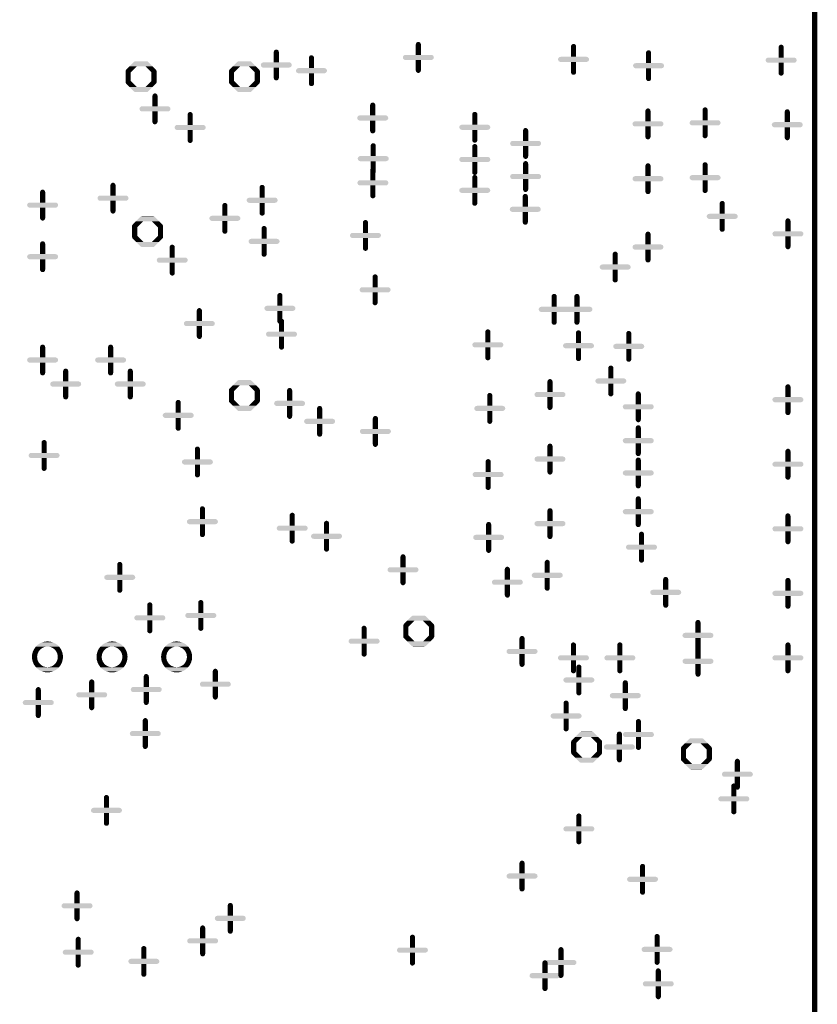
# Model space of a CAD drawing. Extents: x -16.7 to 17.3, y -13.5 to 8.5.
# Tile 20 of 37: x 1 to 2.2, y 0.1 to 1.6. Entities that reach past the tile are written whole.
import ezdxf

# ---------------------------------------------------------------- set-up
doc = ezdxf.new("R2010")
doc.units = 0
doc.layers.get('0').update_dxf_attribs({"linetype": 'CONTINUOUS'})
doc.layers.add('FAB_ART', color=2, linetype='CONTINUOUS')

# ---------------------------------------------------------------- blocks, each defined once
blk = doc.blocks.new('CUSTOM_4')
for points in [[(-0.004, 0.02), (-0.0036, 0.0217), (0.004, 0.02), (0.0036, 0.0217)], [(-0.004, 0.004), (-0.004, 0.02), (0.004, 0.004), (0.004, 0.02)], [(-0.0036, 0.0217), (-0.0025, 0.0231), (0.0036, 0.0217), (0.0025, 0.0231)], [(-0.0025, 0.0231), (-0.0009, 0.0239), (0.0025, 0.0231), (0.0009, 0.0239)], [(-0.0009, 0.0239), (-0.0009, 0.0239), (0.0009, 0.0239), (-0.0009, 0.0239)], [(-0.024, 0), (-0.0239, 0.0009), (0.024, 0), (0.0238, 0.0009)], [(-0.0238, -0.0009), (-0.024, 0), (0.0239, -0.0009), (0.024, 0)], [(-0.0239, 0.0009), (-0.0235, 0.0017), (0.0238, 0.0009), (0.0236, 0.0017)], [(-0.0235, 0.0017), (-0.0231, 0.0025), (0.0236, 0.0017), (0.023, 0.0025)], [(-0.0231, 0.0025), (-0.0223, 0.0031), (0.023, 0.0025), (0.0225, 0.0031)], [(-0.0223, 0.0031), (-0.0217, 0.0036), (0.0225, 0.0031), (0.0215, 0.0036)], [(-0.0217, 0.0036), (-0.0204, 0.0039), (0.0215, 0.0036), (0.0209, 0.0039)], [(-0.0204, 0.0039), (-0.02, 0.004), (0.0209, 0.0039), (0.02, 0.004)], [(-0.0236, -0.0017), (-0.0238, -0.0009), (0.0235, -0.0017), (0.0239, -0.0009)], [(-0.023, -0.0025), (-0.0236, -0.0017), (0.0231, -0.0025), (0.0235, -0.0017)], [(-0.0225, -0.0031), (-0.023, -0.0025), (0.0223, -0.0031), (0.0231, -0.0025)], [(-0.0215, -0.0036), (-0.0225, -0.0031), (0.0217, -0.0036), (0.0223, -0.0031)], [(-0.0209, -0.0039), (-0.0215, -0.0036), (0.0204, -0.0039), (0.0217, -0.0036)], [(-0.02, -0.004), (-0.0209, -0.0039), (0.02, -0.004), (0.0204, -0.0039)], [(-0.004, -0.02), (-0.004, -0.004), (0.004, -0.02), (0.004, -0.004)], [(-0.0036, -0.0217), (-0.004, -0.02), (0.0036, -0.0217), (0.004, -0.02)], [(-0.0025, -0.0231), (-0.0036, -0.0217), (0.0025, -0.0231), (0.0036, -0.0217)], [(-0.0009, -0.0239), (-0.0025, -0.0231), (0.0009, -0.0239), (0.0025, -0.0231)]]:
    blk.add_solid(points)
blk = doc.blocks.new('CUSTOM_8')
for points in [[(-0.0228, 0.0111), (-0.0179, 0.016), (-0.0115, 0.0111), (-0.0066, 0.016)], [(-0.0179, 0.016), (-0.0111, 0.0228), (0.0179, 0.016), (0.0111, 0.0228)], [(-0.0111, 0.0228), (-0.01, 0.0236), (0.0111, 0.0228), (0.0099, 0.0236)], [(-0.01, 0.0236), (-0.0093, 0.0238), (0.0099, 0.0236), (0.0096, 0.0238)], [(-0.0093, 0.0238), (-0.0083, 0.024), (0.0096, 0.0238), (0.0083, 0.024)], [(0.0115, 0.0111), (0.0066, 0.016), (0.0228, 0.0111), (0.0179, 0.016)], [(-0.024, 0.0083), (-0.0238, 0.0096), (-0.0143, 0.0083), (-0.013, 0.0096)], [(-0.024, 0.0066), (-0.024, 0.0083), (-0.016, 0.0066), (-0.0143, 0.0083)], [(-0.024, -0.0066), (-0.024, 0.0066), (-0.016, -0.0066), (-0.016, 0.0066)], [(-0.0238, 0.0096), (-0.0228, 0.0111), (-0.013, 0.0096), (-0.0115, 0.0111)], [(0.0126, 0.01), (0.0115, 0.0111), (0.0236, 0.01), (0.0228, 0.0111)], [(0.0143, 0.0083), (0.0126, 0.01), (0.024, 0.0083), (0.0236, 0.01)], [(0.016, 0.0066), (0.0143, 0.0083), (0.024, 0.0066), (0.024, 0.0083)], [(0.016, -0.0066), (0.016, 0.0066), (0.024, -0.0066), (0.024, 0.0066)], [(-0.024, -0.0083), (-0.024, -0.0066), (-0.0143, -0.0083), (-0.016, -0.0066)], [(-0.0236, -0.01), (-0.024, -0.0083), (-0.0126, -0.01), (-0.0143, -0.0083)], [(-0.0228, -0.0111), (-0.0236, -0.01), (-0.0115, -0.0111), (-0.0126, -0.01)], [(-0.0179, -0.016), (-0.0228, -0.0111), (-0.0066, -0.016), (-0.0115, -0.0111)], [(0.0066, -0.016), (0.0115, -0.0111), (0.0179, -0.016), (0.0228, -0.0111)], [(0.0115, -0.0111), (0.013, -0.0096), (0.0228, -0.0111), (0.0238, -0.0096)], [(0.013, -0.0096), (0.0143, -0.0083), (0.0238, -0.0096), (0.024, -0.0083)], [(0.0143, -0.0083), (0.016, -0.0066), (0.024, -0.0083), (0.024, -0.0066)], [(-0.0111, -0.0228), (-0.0179, -0.016), (0.0111, -0.0228), (0.0179, -0.016)], [(-0.0099, -0.0236), (-0.0111, -0.0228), (0.01, -0.0236), (0.0111, -0.0228)], [(-0.0096, -0.0238), (-0.0099, -0.0236), (0.0093, -0.0238), (0.01, -0.0236)], [(-0.0083, -0.024), (-0.0096, -0.0238), (0.0083, -0.024), (0.0093, -0.0238)]]:
    blk.add_solid(points)
blk = doc.blocks.new('CUSTOM_10')
for points in [[(-0.0186, 0.0152), (-0.0184, 0.0154), (-0.005, 0.0152), (-0.0039, 0.0154)], [(-0.0184, 0.0154), (-0.0181, 0.0157), (-0.0039, 0.0154), (-0.003, 0.0157)], [(-0.0181, 0.0157), (-0.0178, 0.016), (-0.0028, 0.0157), (0, 0.016)], [(-0.0181, 0.0157), (-0.0181, 0.0157), (-0.003, 0.0157), (-0.0028, 0.0157)], [(-0.0178, 0.016), (-0.0157, 0.0181), (0.0178, 0.016), (0.0157, 0.0181)], [(-0.0157, 0.0181), (-0.0154, 0.0184), (0.0157, 0.0181), (0.0154, 0.0184)], [(-0.0154, 0.0184), (-0.0152, 0.0186), (0.0154, 0.0184), (0.0152, 0.0186)], [(-0.0152, 0.0186), (-0.0123, 0.0206), (0.0152, 0.0186), (0.0123, 0.0206)], [(-0.0123, 0.0206), (-0.012, 0.0208), (0.0123, 0.0206), (0.012, 0.0208)], [(-0.012, 0.0208), (-0.0117, 0.0209), (0.012, 0.0208), (0.0117, 0.0209)], [(-0.0117, 0.0209), (-0.0085, 0.0224), (0.0117, 0.0209), (0.0085, 0.0224)], [(-0.0085, 0.0224), (-0.0082, 0.0226), (0.0085, 0.0224), (0.0082, 0.0226)], [(-0.0082, 0.0226), (-0.0079, 0.0227), (0.0082, 0.0226), (0.0079, 0.0227)], [(-0.0079, 0.0227), (-0.0045, 0.0236), (0.0079, 0.0227), (0.0045, 0.0236)], [(-0.0045, 0.0236), (-0.0042, 0.0236), (0.0045, 0.0236), (0.0042, 0.0236)], [(-0.0042, 0.0236), (-0.0038, 0.0237), (0.0042, 0.0236), (0.0038, 0.0237)], [(-0.0038, 0.0237), (-0.0003, 0.024), (0.0038, 0.0237), (0.0003, 0.024)], [(-0.0003, 0.024), (0, 0.024), (0.0003, 0.024), (0, 0.024)], [(0.0028, 0.0157), (0, 0.016), (0.0181, 0.0157), (0.0178, 0.016)], [(0.0039, 0.0154), (0.003, 0.0157), (0.0184, 0.0154), (0.0181, 0.0157)], [(0.005, 0.0152), (0.0039, 0.0154), (0.0186, 0.0152), (0.0184, 0.0154)], [(-0.024, 0.0003), (-0.0238, 0.0028), (-0.016, 0.0003), (-0.0157, 0.0028)], [(-0.024, 0.0002), (-0.024, 0.0003), (-0.016, 0.0002), (-0.016, 0.0003)], [(-0.024, 0), (-0.024, 0.0002), (-0.016, 0), (-0.016, 0.0002)], [(-0.024, -0.0002), (-0.024, 0), (-0.016, -0.0002), (-0.016, 0)], [(-0.0238, 0.0028), (-0.0237, 0.0038), (-0.0157, 0.0028), (-0.0155, 0.0038)], [(-0.0237, 0.0038), (-0.0236, 0.0042), (-0.0155, 0.0038), (-0.0154, 0.0042)], [(-0.0236, 0.0045), (-0.0233, 0.0055), (-0.0153, 0.0045), (-0.015, 0.0055)], [(-0.0236, 0.0042), (-0.0236, 0.0045), (-0.0154, 0.0042), (-0.0153, 0.0045)], [(-0.0233, 0.0055), (-0.0227, 0.0079), (-0.015, 0.0055), (-0.0139, 0.0079)], [(-0.0227, 0.0079), (-0.0226, 0.008), (-0.0139, 0.0079), (-0.0138, 0.008)], [(-0.0226, 0.0082), (-0.0224, 0.0085), (-0.0137, 0.0082), (-0.0135, 0.0085)], [(-0.0226, 0.008), (-0.0226, 0.0082), (-0.0138, 0.008), (-0.0137, 0.0082)], [(-0.0224, 0.0085), (-0.0216, 0.0103), (-0.0135, 0.0085), (-0.0122, 0.0103)], [(-0.0216, 0.0103), (-0.0209, 0.0117), (-0.0122, 0.0103), (-0.0108, 0.0117)], [(-0.0209, 0.0117), (-0.0208, 0.012), (-0.0108, 0.0117), (-0.0105, 0.012)], [(-0.0208, 0.012), (-0.0206, 0.0122), (-0.0105, 0.012), (-0.0103, 0.0122)], [(-0.0206, 0.0123), (-0.0195, 0.0138), (-0.0102, 0.0123), (-0.008, 0.0138)], [(-0.0206, 0.0122), (-0.0206, 0.0123), (-0.0103, 0.0122), (-0.0102, 0.0123)], [(-0.0195, 0.0138), (-0.0187, 0.015), (-0.008, 0.0138), (-0.0055, 0.015)], [(-0.0187, 0.015), (-0.0186, 0.0152), (-0.0055, 0.015), (-0.005, 0.0152)], [(0.0055, 0.015), (0.005, 0.0152), (0.0187, 0.015), (0.0186, 0.0152)], [(0.008, 0.0138), (0.0055, 0.015), (0.0195, 0.0138), (0.0187, 0.015)], [(0.0102, 0.0123), (0.008, 0.0138), (0.0206, 0.0123), (0.0195, 0.0138)], [(0.0103, 0.0122), (0.0102, 0.0123), (0.0206, 0.0122), (0.0206, 0.0123)], [(0.0105, 0.012), (0.0103, 0.0122), (0.0208, 0.012), (0.0206, 0.0122)], [(0.0108, 0.0117), (0.0105, 0.012), (0.0209, 0.0117), (0.0208, 0.012)], [(0.0122, 0.0103), (0.0108, 0.0117), (0.0216, 0.0103), (0.0209, 0.0117)], [(0.0135, 0.0085), (0.0122, 0.0103), (0.0224, 0.0085), (0.0216, 0.0103)], [(0.0137, 0.0082), (0.0135, 0.0085), (0.0226, 0.0082), (0.0224, 0.0085)], [(0.0138, 0.008), (0.0137, 0.0082), (0.0226, 0.008), (0.0226, 0.0082)], [(0.0139, 0.0079), (0.0138, 0.008), (0.0227, 0.0079), (0.0226, 0.008)], [(0.015, 0.0055), (0.0139, 0.0079), (0.0233, 0.0055), (0.0227, 0.0079)], [(0.0153, 0.0045), (0.015, 0.0055), (0.0236, 0.0045), (0.0233, 0.0055)], [(0.0154, 0.0042), (0.0153, 0.0045), (0.0236, 0.0042), (0.0236, 0.0045)], [(0.0155, 0.0038), (0.0154, 0.0042), (0.0237, 0.0038), (0.0236, 0.0042)], [(0.0157, 0.0028), (0.0155, 0.0038), (0.0238, 0.0028), (0.0237, 0.0038)], [(0.016, 0.0003), (0.0157, 0.0028), (0.024, 0.0003), (0.0238, 0.0028)], [(0.016, 0.0002), (0.016, 0.0003), (0.024, 0.0002), (0.024, 0.0003)], [(0.016, 0), (0.016, 0.0002), (0.024, 0), (0.024, 0.0002)], [(0.016, -0.0002), (0.016, 0), (0.024, -0.0002), (0.024, 0)], [(-0.024, -0.0003), (-0.024, -0.0002), (-0.016, -0.0003), (-0.016, -0.0002)], [(-0.0238, -0.0028), (-0.024, -0.0003), (-0.0157, -0.0028), (-0.016, -0.0003)], [(-0.0237, -0.0038), (-0.0238, -0.0028), (-0.0155, -0.0038), (-0.0157, -0.0028)], [(-0.0236, -0.0042), (-0.0237, -0.0038), (-0.0154, -0.0042), (-0.0155, -0.0038)], [(-0.0236, -0.0045), (-0.0236, -0.0042), (-0.0153, -0.0045), (-0.0154, -0.0042)], [(-0.0233, -0.0055), (-0.0236, -0.0045), (-0.015, -0.0055), (-0.0153, -0.0045)], [(-0.0227, -0.0079), (-0.0233, -0.0055), (-0.0139, -0.0079), (-0.015, -0.0055)], [(-0.0226, -0.008), (-0.0227, -0.0079), (-0.0138, -0.008), (-0.0139, -0.0079)], [(-0.0226, -0.0082), (-0.0226, -0.008), (-0.0137, -0.0082), (-0.0138, -0.008)], [(-0.0224, -0.0085), (-0.0226, -0.0082), (-0.0135, -0.0085), (-0.0137, -0.0082)], [(-0.0216, -0.0103), (-0.0224, -0.0085), (-0.0122, -0.0103), (-0.0135, -0.0085)], [(-0.0209, -0.0117), (-0.0216, -0.0103), (-0.0108, -0.0117), (-0.0122, -0.0103)], [(-0.0208, -0.012), (-0.0209, -0.0117), (-0.0105, -0.012), (-0.0108, -0.0117)], [(-0.0206, -0.0122), (-0.0208, -0.012), (-0.0103, -0.0122), (-0.0105, -0.012)], [(-0.0206, -0.0123), (-0.0206, -0.0122), (-0.0102, -0.0123), (-0.0103, -0.0122)], [(-0.0195, -0.0138), (-0.0206, -0.0123), (-0.008, -0.0138), (-0.0102, -0.0123)], [(-0.0187, -0.015), (-0.0195, -0.0138), (-0.0055, -0.015), (-0.008, -0.0138)], [(-0.0186, -0.0152), (-0.0187, -0.015), (-0.005, -0.0152), (-0.0055, -0.015)], [(-0.0184, -0.0154), (-0.0186, -0.0152), (-0.0039, -0.0154), (-0.005, -0.0152)], [(0.0039, -0.0154), (0.005, -0.0152), (0.0184, -0.0154), (0.0186, -0.0152)], [(0.005, -0.0152), (0.0055, -0.015), (0.0186, -0.0152), (0.0187, -0.015)], [(0.0055, -0.015), (0.008, -0.0138), (0.0187, -0.015), (0.0195, -0.0138)], [(0.008, -0.0138), (0.0102, -0.0123), (0.0195, -0.0138), (0.0206, -0.0123)], [(0.0102, -0.0123), (0.0103, -0.0122), (0.0206, -0.0123), (0.0206, -0.0122)], [(0.0103, -0.0122), (0.0105, -0.012), (0.0206, -0.0122), (0.0208, -0.012)], [(0.0105, -0.012), (0.0108, -0.0117), (0.0208, -0.012), (0.0209, -0.0117)], [(0.0108, -0.0117), (0.0122, -0.0103), (0.0209, -0.0117), (0.0216, -0.0103)], [(0.0122, -0.0103), (0.0135, -0.0085), (0.0216, -0.0103), (0.0224, -0.0085)], [(0.0135, -0.0085), (0.0137, -0.0082), (0.0224, -0.0085), (0.0226, -0.0082)], [(0.0137, -0.0082), (0.0138, -0.008), (0.0226, -0.0082), (0.0226, -0.008)], [(0.0138, -0.008), (0.0139, -0.0079), (0.0226, -0.008), (0.0227, -0.0079)], [(0.0139, -0.0079), (0.015, -0.0055), (0.0227, -0.0079), (0.0233, -0.0055)], [(0.015, -0.0055), (0.0153, -0.0045), (0.0233, -0.0055), (0.0236, -0.0045)], [(0.0153, -0.0045), (0.0154, -0.0042), (0.0236, -0.0045), (0.0236, -0.0042)], [(0.0154, -0.0042), (0.0155, -0.0038), (0.0236, -0.0042), (0.0237, -0.0038)], [(0.0155, -0.0038), (0.0157, -0.0028), (0.0237, -0.0038), (0.0238, -0.0028)], [(0.0157, -0.0028), (0.016, -0.0003), (0.0238, -0.0028), (0.024, -0.0003)], [(0.016, -0.0003), (0.016, -0.0002), (0.024, -0.0003), (0.024, -0.0002)], [(-0.0181, -0.0157), (-0.0184, -0.0154), (-0.003, -0.0157), (-0.0039, -0.0154)], [(-0.0178, -0.016), (-0.0181, -0.0157), (0, -0.016), (-0.0028, -0.0157)], [(-0.0181, -0.0157), (-0.0181, -0.0157), (-0.0028, -0.0157), (-0.003, -0.0157)], [(-0.0157, -0.0181), (-0.0178, -0.016), (0.0157, -0.0181), (0.0178, -0.016)], [(-0.0154, -0.0184), (-0.0157, -0.0181), (0.0154, -0.0184), (0.0157, -0.0181)], [(-0.0152, -0.0186), (-0.0154, -0.0184), (0.0152, -0.0186), (0.0154, -0.0184)], [(-0.0123, -0.0206), (-0.0152, -0.0186), (0.0123, -0.0206), (0.0152, -0.0186)], [(-0.012, -0.0208), (-0.0123, -0.0206), (0.012, -0.0208), (0.0123, -0.0206)], [(-0.0117, -0.0209), (-0.012, -0.0208), (0.0117, -0.0209), (0.012, -0.0208)], [(-0.0085, -0.0224), (-0.0117, -0.0209), (0.0085, -0.0224), (0.0117, -0.0209)], [(-0.0082, -0.0226), (-0.0085, -0.0224), (0.0082, -0.0226), (0.0085, -0.0224)], [(-0.0079, -0.0227), (-0.0082, -0.0226), (0.0079, -0.0227), (0.0082, -0.0226)], [(-0.0045, -0.0236), (-0.0079, -0.0227), (0.0045, -0.0236), (0.0079, -0.0227)], [(-0.0042, -0.0236), (-0.0045, -0.0236), (0.0042, -0.0236), (0.0045, -0.0236)], [(-0.0038, -0.0237), (-0.0042, -0.0236), (0.0038, -0.0237), (0.0042, -0.0236)], [(-0.0003, -0.024), (-0.0038, -0.0237), (0.0003, -0.024), (0.0038, -0.0237)], [(0, -0.024), (-0.0003, -0.024), (0, -0.024), (0.0003, -0.024)], [(0, -0.016), (0.0028, -0.0157), (0.0178, -0.016), (0.0181, -0.0157)], [(0.003, -0.0157), (0.0039, -0.0154), (0.0181, -0.0157), (0.0184, -0.0154)]]:
    blk.add_solid(points)

msp = doc.modelspace()

# ---------------------------------------------------------------- linework, layer by layer
at = {"layer": 'FAB_ART', "const_width": 0.008}
msp.add_lwpolyline([(-0.16675, -0.111), (-0.16675, 1.989), (-0.082, 1.989), (-0.059, 1.989), (2.0025, 1.989), (2.0135, 1.989), (2.23325, 1.989), (2.23325, -0.0849), (2.23325, -0.111), (-0.16675, -0.111)], dxfattribs=at)

# ---------------------------------------------------------------- block references
at = {"layer": 'FAB_ART'}
for name, p in [('CUSTOM_4', (1.61939, 1.58877)), ('CUSTOM_4', (1.85975, 1.58575)), ('CUSTOM_4', (2.18125, 1.5845)), ('CUSTOM_4', (1.39939, 1.57708)), ('CUSTOM_4', (1.45385, 1.56821)), ('CUSTOM_4', (1.97594, 1.57594)), ('CUSTOM_8', (1.19, 1.559)), ('CUSTOM_8', (1.35, 1.559)), ('CUSTOM_4', (1.21151, 1.50911)), ('CUSTOM_4', (1.54875, 1.495)), ('CUSTOM_4', (2.06347, 1.48749)), ('CUSTOM_4', (1.266, 1.48025)), ('CUSTOM_4', (1.7068, 1.48059)), ('CUSTOM_4', (1.97498, 1.4858)), ('CUSTOM_4', (2.19075, 1.4845)), ('CUSTOM_4', (1.7855, 1.4555)), ('CUSTOM_4', (1.5495, 1.432)), ('CUSTOM_4', (1.70682, 1.43068)), ('CUSTOM_4', (1.7855, 1.40425)), ('CUSTOM_4', (1.97505, 1.40084)), ('CUSTOM_4', (2.06352, 1.40256)), ('CUSTOM_4', (1.549, 1.3945)), ('CUSTOM_4', (1.70678, 1.38284)), ('CUSTOM_4', (1.1465, 1.37075)), ('CUSTOM_4', (1.3775, 1.3675)), ('CUSTOM_4', (1.0375, 1.36)), ('CUSTOM_4', (1.785, 1.3535)), ('CUSTOM_4', (1.31975, 1.3395)), ('CUSTOM_4', (2.09, 1.3425)), ('CUSTOM_8', (1.2, 1.319)), ('CUSTOM_4', (1.3805, 1.30375)), ('CUSTOM_4', (1.5375, 1.313)), ('CUSTOM_4', (2.19175, 1.3155)), ('CUSTOM_4', (1.97505, 1.295)), ('CUSTOM_4', (1.0375, 1.28)), ('CUSTOM_4', (1.23825, 1.27475)), ('CUSTOM_4', (1.92425, 1.264)), ('CUSTOM_4', (1.5524, 1.22879)), ('CUSTOM_4', (1.405, 1.2)), ('CUSTOM_4', (1.82973, 1.1985)), ('CUSTOM_4', (1.865, 1.1985)), ('CUSTOM_4', (1.28025, 1.1765)), ('CUSTOM_4', (1.4075, 1.16)), ('CUSTOM_4', (1.72704, 1.14348)), ('CUSTOM_4', (1.86743, 1.14211)), ('CUSTOM_4', (1.94528, 1.14109)), ('CUSTOM_4', (1.0375, 1.12)), ('CUSTOM_4', (1.14279, 1.11994)), ('CUSTOM_4', (1.07325, 1.08275)), ('CUSTOM_4', (1.17325, 1.08275)), ('CUSTOM_4', (1.9175, 1.0875)), ('CUSTOM_8', (1.35, 1.065)), ('CUSTOM_4', (1.82325, 1.0665)), ('CUSTOM_4', (1.42, 1.05275)), ('CUSTOM_4', (1.73, 1.045)), ('CUSTOM_4', (1.96, 1.0475)), ('CUSTOM_4', (2.19175, 1.0585)), ('CUSTOM_4', (1.2475, 1.03425)), ('CUSTOM_4', (1.4665, 1.02496)), ('CUSTOM_4', (1.55289, 1.00936)), ('CUSTOM_4', (1.96, 0.995)), ('CUSTOM_4', (1.03982, 0.97215)), ('CUSTOM_4', (1.27725, 0.962)), ('CUSTOM_4', (1.82325, 0.9665)), ('CUSTOM_4', (2.19175, 0.9585)), ('CUSTOM_4', (1.7275, 0.9425)), ('CUSTOM_4', (1.96, 0.945)), ('CUSTOM_4', (1.96, 0.885)), ('CUSTOM_4', (1.285, 0.8695)), ('CUSTOM_4', (1.82325, 0.8665)), ('CUSTOM_4', (1.42405, 0.85938)), ('CUSTOM_4', (1.47717, 0.84693)), ('CUSTOM_4', (2.19175, 0.8585)), ('CUSTOM_4', (1.72827, 0.84514)), ('CUSTOM_4', (1.965, 0.83)), ('CUSTOM_4', (1.59567, 0.795)), ('CUSTOM_4', (1.819, 0.7865)), ('CUSTOM_4', (1.157, 0.78325)), ('CUSTOM_4', (1.75725, 0.77575)), ('CUSTOM_4', (2.0025, 0.76)), ('CUSTOM_4', (2.19175, 0.7585)), ('CUSTOM_4', (1.2825, 0.72425)), ('CUSTOM_4', (1.2035, 0.7205)), ('CUSTOM_8', (1.62, 0.7)), ('CUSTOM_4', (2.05242, 0.69332)), ('CUSTOM_4', (1.53536, 0.68431)), ('CUSTOM_4', (1.78, 0.6685)), ('CUSTOM_10', (1.045, 0.66)), ('CUSTOM_10', (1.145, 0.66)), ('CUSTOM_10', (1.245, 0.66)), ('CUSTOM_4', (1.85958, 0.6585)), ('CUSTOM_4', (1.9315, 0.65852)), ('CUSTOM_4', (2.0525, 0.65325)), ('CUSTOM_4', (2.19175, 0.6585)), ('CUSTOM_4', (1.305, 0.61775)), ('CUSTOM_4', (1.868, 0.62425)), ('CUSTOM_4', (1.198, 0.6095)), ('CUSTOM_4', (1.03075, 0.58925)), ('CUSTOM_4', (1.1135, 0.60125)), ('CUSTOM_4', (1.9399, 0.6)), ('CUSTOM_4', (1.84825, 0.5685)), ('CUSTOM_4', (1.1965, 0.54125)), ('CUSTOM_4', (1.96025, 0.53975)), ('CUSTOM_8', (1.88, 0.52)), ('CUSTOM_4', (1.93075, 0.5205)), ('CUSTOM_8', (2.05, 0.51)), ('CUSTOM_4', (2.1135, 0.47825)), ('CUSTOM_4', (2.10799, 0.44)), ('CUSTOM_4', (1.13639, 0.4222)), ('CUSTOM_4', (1.868, 0.3935)), ('CUSTOM_4', (1.78, 0.32044)), ('CUSTOM_4', (1.96661, 0.31545)), ('CUSTOM_4', (1.09082, 0.27432)), ('CUSTOM_4', (1.32816, 0.25496)), ('CUSTOM_4', (1.28536, 0.22)), ('CUSTOM_4', (1.61025, 0.20575)), ('CUSTOM_4', (1.98914, 0.20681)), ('CUSTOM_4', (1.09264, 0.20245)), ('CUSTOM_4', (1.19425, 0.18825)), ('CUSTOM_4', (1.84025, 0.1865)), ('CUSTOM_4', (1.81554, 0.16616)), ('CUSTOM_4', (1.991, 0.1535))]:
    msp.add_blockref(name, p, dxfattribs=at)

doc.saveas('drawing.dxf')
